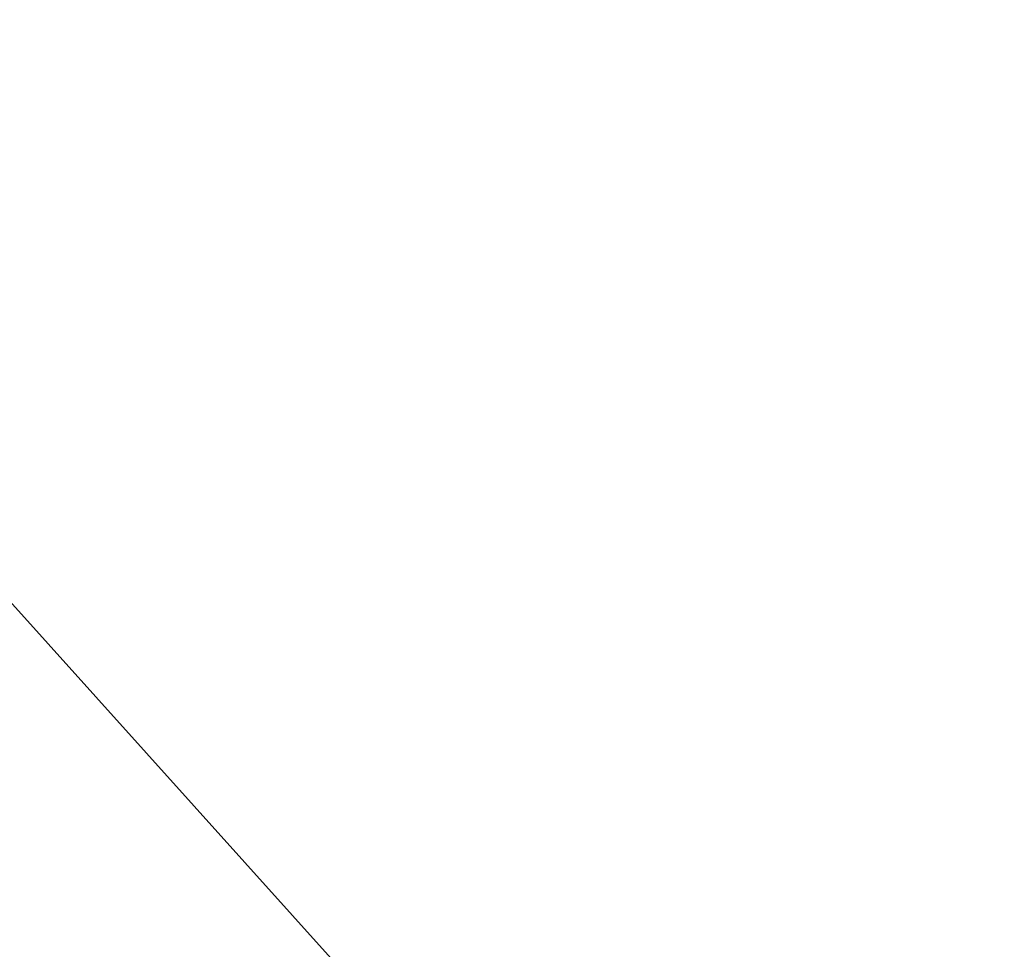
# Model space of a CAD drawing. Header units: metres. Extents: x -42 to 201, y -88 to 88.
# Tile 224 of 256: x 78.441 to 78.4853, y -66.0282 to -65.9863. Entities that reach past the tile are written whole.
import ezdxf

# ---------------------------------------------------------------- set-up
doc = ezdxf.new("R2010")
doc.units = ezdxf.units.M
doc.layers.add('solid_500770_01', color=7, linetype='CONTINUOUS')
doc.layers.add('solid_500770_02', color=7, linetype='CONTINUOUS')

msp = doc.modelspace()

# ---------------------------------------------------------------- linework, layer by layer
at = {"layer": 'solid_500770_01'}
for points in [[(77.597885, -57.447567, 4.812996), (86.076035, -65.92572, 4.812996), (85.974854, -66.026909, 4.845454)], [(77.503876, -57.541576, -4.843298), (85.982025, -66.01973, -4.843298), (86.08316, -65.918594, -4.810541)], [(77.631699, -58.012939, 4.528344), (77.496696, -57.548752, 4.845454), (85.974854, -66.026909, 4.845454)], [(78.299004, -57.93034, -4.039374), (86.49424, -66.002495, -4.00986), (86.553085, -65.943649, -3.979655)], [(80.502029, -67.161346, -20.044085), (78.447502, -63.669106, -20.09938), (84.162003, -69.087135, -21.063503)], [(78.420067, -65.989799, 18.3932), (76.891273, -67.496826, 18.30024), (79.949226, -71.077003, 18.647205)], [(81.562614, -69.480278, 18.740084), (78.420067, -65.989799, 18.3932), (79.949226, -71.077003, 18.647205)]]:
    msp.add_3dface(points, dxfattribs=at)
at = {"layer": 'solid_500770_02'}
for points in [[(77.597885, -57.447567, 4.812996), (85.974854, -66.026909, 4.845454), (77.496696, -57.548752, 4.845454)], [(77.631699, -58.012939, 4.528344), (85.974854, -66.026909, 4.845454), (77.760376, -58.468971, 4.212996)], [(79.94445, -64.476387, 18.451338), (76.730202, -61.069832, 18.067427), (78.420067, -65.989799, 18.3932)], [(79.36293, -62.754711, -20.436934), (84.162003, -69.087135, -21.063503), (78.447502, -63.669106, -20.09938)]]:
    msp.add_3dface(points, dxfattribs=at)

doc.saveas('drawing.dxf')
